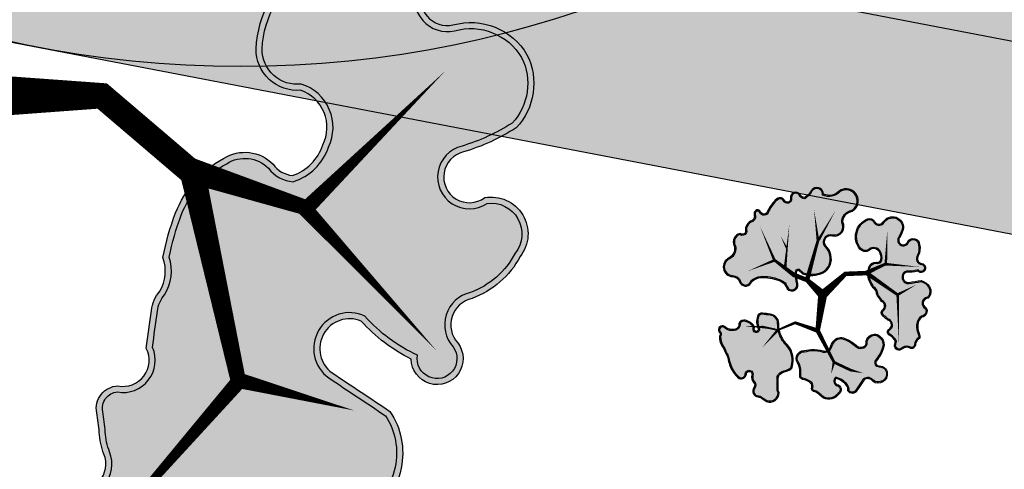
# Model space of a CAD drawing. Header units: metres. Extents: x 0 to 60282398, y -11592309 to 5708004.
# Tile 85 of 136: x 32353398 to 32353411, y 5707871 to 5707877. Entities that reach past the tile are written whole.
import ezdxf

# ---------------------------------------------------------------- set-up
doc = ezdxf.new("R2010")
doc.units = ezdxf.units.M
doc.header["$LTSCALE"] = 0.75
doc.layers.get('0').update_dxf_attribs({"linetype": 'CONTINUOUS'})
for name, color, linetype, transparency in [('10414944$0$PF-Krone', 33, 'CONTINUOUS', 0.7), ('10414944$0$PF-Krone_SOL', 70, 'CONTINUOUS', 0.7), ('10414944$0$ST-Baum', 7, 'CONTINUOUS', 0.7)]:
    doc.layers.add(name, color=color, linetype=linetype, transparency=transparency)
doc.layers.add('10414944$0$PF-Stamm', color=7, linetype='CONTINUOUS', true_color=0x5f5144, transparency=0.7)
doc.layers.add('10414946$0$_Hilfslayer', color=6, linetype='CONTINUOUS', plot=False)
doc.layers.add('10414946$0$ST-LIN-Fahrbahn', color=2, linetype='CONTINUOUS')
doc.layers.add('10414947$0$ST-Gehweg-Sol', color=7, linetype='CONTINUOUS', lineweight=0, true_color=0xffd7a8)
doc.layers.add('10414947$0$ST-Mischfläche-Sol', color=7, linetype='CONTINUOUS', lineweight=0, true_color=0x636466)

# ---------------------------------------------------------------- blocks, each defined once
blk = doc.blocks.new('10414947')
at = {"layer": '10414947$0$ST-Gehweg-Sol'}
h = blk.add_hatch(color=256, dxfattribs=at)
h.dxf.hatch_style = 1
edge = h.paths.add_edge_path()
edge.add_line((32353326.94786542, 5707891.89315543), (32353327.54628786, 5707895.295517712))
edge.add_arc((32353330.50064425, 5707894.776262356), 2.99964128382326, 79.14260479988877, 170.0315528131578, ccw=False)
edge.add_line((32353331.06567232, 5707897.72220722), (32353334.64425835, 5707897.036290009))
edge.add_arc((32353326.31572559, 5707853.584443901), 44.2428230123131, 71.06631226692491, 79.1495618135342, ccw=False)
edge.add_line((32353340.67135472, 5707895.433497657), (32353345.94806746, 5707893.623407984))
edge.add_line((32353345.94806746, 5707893.623407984), (32353344.97464648, 5707890.785723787))
edge.add_line((32353344.97464648, 5707890.785723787), (32353351.99459073, 5707888.377647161))
edge.add_arc((32353370.73040446, 5707942.995663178), 57.74217167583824, 251.0663101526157, 259.1496646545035)
edge.add_line((32353359.86077562, 5707886.285791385), (32353365.75261844, 5707885.156496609))
edge.add_line((32353365.75261844, 5707885.156496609), (32353366.31913871, 5707888.102520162))
edge.add_line((32353366.31913871, 5707888.102520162), (32353385.95839871, 5707884.32589083))
edge.add_line((32353385.95839871, 5707884.32589083), (32353385.39595022, 5707881.391441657))
edge.add_line((32353385.39595022, 5707881.391441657), (32353418.58932471, 5707875.029237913))
edge.add_arc((32353416.04651161, 5707861.762679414), 13.50805214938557, 70.35348560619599, 79.14966186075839, ccw=False)
edge.add_line((32353420.58813824, 5707874.484357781), (32353423.38531739, 5707873.485767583))
edge.add_line((32353423.38531739, 5707873.485767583), (32353423.21835602, 5707872.614684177))
edge.add_line((32353423.21835602, 5707872.614684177), (32353427.14684459, 5707871.8617071))
edge.add_line((32353427.14684459, 5707871.8617071), (32353427.80569918, 5707875.299133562))
edge.add_line((32353427.80569918, 5707875.299133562), (32353432.7166099, 5707874.357854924))
edge.add_line((32353432.7166099, 5707874.357854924), (32353432.05775512, 5707870.920428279))
edge.add_line((32353432.05775512, 5707870.920428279), (32353435.00412183, 5707870.355695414))
edge.add_line((32353435.00412183, 5707870.355695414), (32353435.66297649, 5707873.793122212))
edge.add_line((32353435.66297649, 5707873.793122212), (32353441.5557101, 5707872.663656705))
edge.add_line((32353441.5557101, 5707872.663656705), (32353440.89685525, 5707869.226229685))
edge.add_line((32353440.89685525, 5707869.226229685), (32353443.84322196, 5707868.661496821))
edge.add_line((32353443.84322196, 5707868.661496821), (32353444.50207683, 5707872.09892395))
edge.add_line((32353444.50207683, 5707872.09892395), (32353449.41141507, 5707871.156920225))
edge.add_line((32353449.41141507, 5707871.156920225), (32353448.75353378, 5707867.720332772))
edge.add_line((32353448.75353378, 5707867.720332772), (32353452.68202273, 5707866.967355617))
edge.add_line((32353452.68202273, 5707866.967355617), (32353453.42043919, 5707870.819877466))
edge.add_line((32353453.42043919, 5707870.819877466), (32353455.92464237, 5707870.730073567))
edge.add_arc((32353455.33310511, 5707854.234914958), 16.50576183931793, 79.14966167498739, 87.94618097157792, ccw=False)
edge.add_line((32353458.44021987, 5707870.445590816), (32353457.68781704, 5707866.506757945))
edge.add_line((32353457.68781704, 5707866.506757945), (32353478.31133564, 5707862.561504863))
edge.add_line((32353478.31133564, 5707862.561504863), (32353478.84102614, 5707865.325046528))
edge.add_line((32353478.84102614, 5707865.325046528), (32353499.61213671, 5707861.343886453))
edge.add_line((32353499.61213671, 5707861.343886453), (32353497.73579177, 5707858.394363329))
edge.add_line((32353497.73579177, 5707858.394363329), (32353485.10408572, 5707860.815458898))
edge.add_line((32353485.10408572, 5707860.815458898), (32353477.84119806, 5707860.108667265))
edge.add_line((32353477.84119806, 5707860.108667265), (32353455.04422125, 5707864.478184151))
edge.add_line((32353455.04422125, 5707864.478184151), (32353452.41027603, 5707864.194967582))
edge.add_arc((32353451.76881989, 5707870.160580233), 6.000000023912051, 259.114899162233, 276.13718397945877, ccw=False)
edge.add_line((32353450.63577935, 5707864.268533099), (32353426.58309589, 5707868.915150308))
edge.add_arc((32353428.8356773, 5707882.543942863), 13.81369282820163, 233.7633687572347, 260.6149382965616, ccw=False)
edge.add_line((32353420.67010695, 5707871.402059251), (32353420.02608017, 5707871.802277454))
edge.add_arc((32353416.85917622, 5707866.706130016), 5.999999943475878, 58.14190115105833, 79.14966186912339)
edge.add_line((32353417.98864169, 5707872.598863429), (32353361.35809834, 5707883.453290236))
edge.add_arc((32353372.65275341, 5707942.380625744), 60.00000086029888, 255.3241918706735, 259.1496617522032, ccw=False)
edge.add_line((32353357.45178231, 5707884.3381363), (32353338.56227617, 5707889.285181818))
edge.add_arc((32353326.31572565, 5707853.584444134), 37.74282277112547, 71.06631222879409, 79.14956172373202)
edge.add_line((32353333.42065967, 5707890.65249754), (32353326.94786542, 5707891.89315543))
at = {"layer": '10414947$0$ST-Mischfläche-Sol'}
h = blk.add_hatch(color=256, dxfattribs=at)
h.dxf.hatch_style = 1
h.paths.add_polyline_path([(32353389.12565738, 5707880.676565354), (32353389.596268, 5707883.131870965), (32353419.05993535, 5707877.484543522), (32353418.58932471, 5707875.029237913)])
at = {"layer": '10414947$0$ST-Gehweg-Sol', "flags": 128}
for points in [[(32353359.86077562, 5707886.285791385), (32353365.75261844, 5707885.156496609), (32353366.31913871, 5707888.102520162), (32353385.95839871, 5707884.32589083), (32353385.39595022, 5707881.391441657), (32353418.58932471, 5707875.029237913, -0.03839941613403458), (32353420.58813824, 5707874.484357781), (32353423.38531739, 5707873.485767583), (32353423.21835602, 5707872.614684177), (32353427.14684459, 5707871.8617071), (32353427.80569918, 5707875.299133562), (32353432.7166099, 5707874.357854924), (32353432.05775512, 5707870.920428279), (32353435.00412183, 5707870.355695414), (32353435.66297649, 5707873.793122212), (32353441.5557101, 5707872.663656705)], [(32353450.63577935, 5707864.268533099), (32353426.58309589, 5707868.915150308, -0.1177011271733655), (32353420.67010695, 5707871.402059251), (32353420.02608017, 5707871.802277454, 0.09192124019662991), (32353417.98864169, 5707872.598863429), (32353361.35809834, 5707883.453290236, -0.01669331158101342)]]:
    blk.add_lwpolyline(points, format="xyb", dxfattribs=at)
at = {"layer": '10414947$0$ST-Mischfläche-Sol', "flags": 128}
blk.add_lwpolyline([(32353389.12565738, 5707880.676565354), (32353389.596268, 5707883.131870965), (32353419.05993535, 5707877.484543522), (32353418.58932471, 5707875.029237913)], close=True, dxfattribs=at)
blk = doc.blocks.new('10414946')
at = {"layer": '10414946$0$_Hilfslayer'}
blk.add_circle((32353400.90325239, 5707890.128479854), 14, dxfattribs=at)
at = {"layer": '10414946$0$ST-LIN-Fahrbahn', "flags": 128}
for points in [[(32353326.94786542, 5707891.89315543), (32353333.42065967, 5707890.65249754, -0.03528446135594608), (32353338.56227617, 5707889.285181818), (32353357.45178231, 5707884.3381363, 0.01669331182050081), (32353361.35809834, 5707883.453290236), (32353417.98864169, 5707872.598863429, -0.09192123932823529), (32353420.02608017, 5707871.802277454), (32353420.67010695, 5707871.402059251, 0.09192123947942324), (32353427.46156856, 5707868.746772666), (32353437.38555667, 5707866.844633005)], [(32353344.97464648, 5707890.785723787), (32353351.99458987, 5707888.377647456, 0.03528492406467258), (32353359.86077562, 5707886.285791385), (32353418.58932471, 5707875.029237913, -0.03839941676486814), (32353420.58813824, 5707874.484357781), (32353423.38531739, 5707873.485767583)]]:
    blk.add_lwpolyline(points, format="xyb", dxfattribs=at)
blk = doc.blocks.new('10414944$0$PF-BAUM_12')
at = {"layer": '10414944$0$PF-Krone_SOL', "transparency": 33554457}
h = blk.add_hatch(color=256, dxfattribs=at)
h.dxf.hatch_style = 1
h.set_gradient(color1=(88, 186, 72), color2=(175, 217, 170), tint=1, name='INVSPHERICAL')
edge = h.paths.add_edge_path()
edge.add_arc((-1.275830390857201, 1.399382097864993), 0.5409778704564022, 250.2469540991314, 303.4279495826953)
edge.add_arc((-0.5984433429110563, 0.4187938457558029), 0.6510505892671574, 94.36910483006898, 125.6408546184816, ccw=False)
edge.add_arc((-0.587127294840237, 0.2706846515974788), 0.7995914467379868, 79.90603873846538, 94.36910483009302, ccw=False)
edge.add_arc((-0.4073649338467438, 1.280481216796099), 0.2260808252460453, 259.9060387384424, 345.036763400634)
edge.add_arc((3.355624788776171, 0.2747785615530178), 3.668983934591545, 162.1844054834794, 165.0367634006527, ccw=False)
edge.add_arc((-0.2456361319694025, 1.432098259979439), 0.1136697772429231, 342.1844054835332, 421.4180956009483)
edge.add_arc((-0.3771698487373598, 1.19066696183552), 0.3886064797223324, 61.41809560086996, 105.4179101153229)
edge.add_arc((-0.4936066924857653, 1.612872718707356), 0.04936068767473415, 76.8677145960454, 285.41791011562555, ccw=False)
edge.add_arc((-0.4341673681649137, 1.767018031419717), 0.1165230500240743, 245.5522695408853, 317.881899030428)
edge.add_arc((-0.4413423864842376, 1.854276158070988), 0.1900562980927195, 299.5067279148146, 335.7073154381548)
edge.add_arc((-0.3904004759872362, 1.888891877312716), 0.1663692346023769, 317.3095623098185, 366.5168461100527)
edge.add_arc((-0.3153293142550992, 1.913845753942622), 0.09042715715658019, 356.149970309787, 452.3298293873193)
edge.add_arc((-0.2836797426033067, 2.114347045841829), 0.115674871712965, 186.3954916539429, 252.218544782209, ccw=False)
edge.add_arc((-0.1459217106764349, 2.139917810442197), 0.2556222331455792, 124.29676579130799, 188.6524407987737, ccw=False)
edge.add_arc((-0.3624160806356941, 2.415849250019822), 0.09717537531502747, 318.212910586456, 468.939619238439)
edge.add_arc((-0.4454785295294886, 2.554862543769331), 0.06980565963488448, 219.6884793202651, 317.5680266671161, ccw=False)
edge.add_arc((-0.5986654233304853, 2.082493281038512), 0.439202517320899, 76.91022463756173, 116.5449462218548)
edge.add_arc((-1.495104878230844, 4.557210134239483), 2.19639944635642, 281.76109639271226, 288.5889336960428, ccw=False)
edge.add_arc((-1.011380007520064, 0.8577594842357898), 1.549581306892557, 91.33232178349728, 98.00209096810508)
edge.add_arc((-1.110200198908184, 1.690989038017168), 0.7109395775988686, 99.46380088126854, 131.7621549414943)
edge.add_arc((-1.477296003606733, 2.155428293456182), 0.1251505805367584, 148.2467478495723, 256.0758048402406)
edge.add_arc((-1.523772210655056, 1.967966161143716), 0.06798690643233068, -114.95558517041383, 76.07580484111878, ccw=False)
edge.add_arc((-1.636922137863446, 1.724823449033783), 0.2001945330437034, 65.04441483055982, 122.1083113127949)
edge.add_arc((-1.789896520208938, 1.968606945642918), 0.08761018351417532, 221.6313549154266, 302.10831131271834, ccw=False)
edge.add_arc((-1.960268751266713, 1.817176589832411), 0.1403324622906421, 41.63135491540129, 166.8647619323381)
edge.add_arc((-2.344888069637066, 1.951900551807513), 0.2684363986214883, 321.9494812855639, 337.47522959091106, ccw=False)
edge.add_line((-2.1335031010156, 1.78644815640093), (-2.24070044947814, 1.672145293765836))
edge.add_arc((-2.050168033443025, 1.55746642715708), 0.2223822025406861, 148.9568377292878, 261.8330409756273)
edge.add_arc((-2.014945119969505, 1.023902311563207), 0.3204793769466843, 78.77175414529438, 102.03339601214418, ccw=False)
edge.add_arc((0.8411733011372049, 15.41112581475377), 14.34749978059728, 258.7717541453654, 259.659480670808)
edge.add_arc((-1.756767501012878, 1.172825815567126), 0.1258717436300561, 30.356045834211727, 79.65948067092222, ccw=False)
edge.add_arc((-1.887098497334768, 1.096495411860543), 0.2769098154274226, -0.4934409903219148, 30.356045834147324, ccw=False)
edge.add_arc((-1.360198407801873, 1.091957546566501), 0.2500098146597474, 179.5065590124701, 221.3188039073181)
edge.add_line((-1.547967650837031, 0.9268890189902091), (-1.458662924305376, 0.8902364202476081))
edge = h.paths.add_edge_path()
edge.add_arc((-2.059481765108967, -1.084874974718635), 0.2169261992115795, 117.743017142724, 251.4279173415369, ccw=False)
edge.add_arc((-2.253533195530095, -0.7960594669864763), 0.1343037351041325, 313.8670810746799, 413.8728587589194)
edge.add_arc((-1.138115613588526, 0.5381594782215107), 1.605061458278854, 221.5239991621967, 229.7889853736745, ccw=False)
edge.add_arc((-2.284347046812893, -0.4136953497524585), 0.1251460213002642, 108.7980098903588, 243.7028881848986, ccw=False)
edge.add_arc((-2.265693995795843, -0.1709504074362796), 0.1375594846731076, 244.6114760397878, 299.8242441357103)
edge.add_arc((-2.492195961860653, 0.2241565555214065), 0.5929852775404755, 299.8242441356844, 314.8751988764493)
edge.add_arc((-2.363394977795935, 0.09479323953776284), 0.4104351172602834, 314.8751988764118, 336.5606790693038)
edge.add_arc((-2.060380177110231, -0.1191084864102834), 0.08929884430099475, 34.5470326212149, 142.2333231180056)
edge.add_arc((-2.250865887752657, -0.01744387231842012), 0.1287676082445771, 205.9400492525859, 338.60503773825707, ccw=False)
edge.add_arc((-1.108164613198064, 0.8263883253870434), 1.547287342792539, 211.5442282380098, 215.5748454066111, ccw=False)
edge.add_arc((-2.164689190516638, 0.135857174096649), 0.2878534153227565, 123.29343593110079, 204.4063149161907, ccw=False)
edge.add_arc((-2.467457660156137, 0.6266363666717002), 0.2890336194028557, 300.0552099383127, 335.4000582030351)
edge.add_arc((-2.130212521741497, 0.4722339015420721), 0.0818766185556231, 58.400233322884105, 155.4000582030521, ccw=False)
edge.add_arc((-2.045506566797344, 0.6099227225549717), 0.07978138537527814, 238.4002333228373, 306.4203699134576)
edge.add_arc((-2.216338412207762, 0.8414610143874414), 0.3675199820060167, 306.4203699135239, 341.4929146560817)
edge.add_arc((-1.788351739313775, 0.6981998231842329), 0.0838073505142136, 72.42881272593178, 161.4929146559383, ccw=False)
edge.add_arc((-1.597036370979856, 1.302356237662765), 0.5499169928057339, 252.4288127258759, 281.6379014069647)
edge.add_arc((-1.383265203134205, 0.6006349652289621), 0.1928224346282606, 8.247918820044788, 122.2309709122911, ccw=False)
edge.add_arc((1.431251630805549, 0.4423670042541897), 2.630268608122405, 175.9464692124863, 181.0703957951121)
edge.add_arc((-2.00401799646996, 0.487025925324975), 0.8109027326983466, 332.6061259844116, 353.35791097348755, ccw=False)
edge.add_arc((-1.169561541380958, 0.05459796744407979), 0.1289438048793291, 152.6061259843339, 239.8128226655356)
edge.add_arc((-1.570920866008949, -0.6353615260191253), 0.6692625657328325, 44.463168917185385, 59.81282266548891, ccw=False)
edge.add_arc((-1.241688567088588, -0.3122416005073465), 0.207959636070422, -40.16628795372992, 44.46316891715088, ccw=False)
edge.add_arc((-1.796536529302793, -0.0424845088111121), 0.8201163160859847, 308.5292996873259, 330.4961341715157, ccw=False)
edge.add_arc((-1.213439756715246, -0.8062843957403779), 0.1419798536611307, 120.5815233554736, 237.1739812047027)
edge.add_arc((-1.303262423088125, -1.129719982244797), 0.2045314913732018, -64.49100201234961, 86.39601769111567, ccw=False)
edge.add_arc((-1.343038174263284, -1.111542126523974), 0.2397159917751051, 240.4754072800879, 302.2335774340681, ccw=False)
edge.add_arc((-1.212496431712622, -0.7917876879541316), 0.5839379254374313, 226.3664527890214, 244.7951840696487, ccw=False)
edge.add_arc((-0.7205358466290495, -0.1507537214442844), 1.390051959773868, 222.9429445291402, 229.9249013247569, ccw=False)
edge.add_arc((-1.793739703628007, -1.149493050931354), 0.07597900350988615, 42.91905236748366, 173.4992252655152)
edge.add_arc((-2.057999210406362, -1.113256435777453), 0.1907810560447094, 248.2895516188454, 351.67143994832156, ccw=False)
edge = h.paths.add_edge_path()
edge.add_arc((1.205929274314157, -0.03808187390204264), 0.6648786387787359, 150.7733560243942, 194.5557528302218)
edge.add_arc((0.9110323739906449, -0.09418379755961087), 0.3658840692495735, 197.6598679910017, 276.7526309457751)
edge.add_arc((0.952501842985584, -0.04416556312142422), 0.413367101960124, 270.2151576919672, 305.5241216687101)
edge.add_arc((1.263719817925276, -0.5120154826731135), 0.1493904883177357, -27.722531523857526, 118.39088184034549, ccw=False)
edge.add_arc((1.610601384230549, -0.6627295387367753), 0.2294921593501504, 159.2734788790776, 288.7974055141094)
edge.add_arc((1.626703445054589, -1.144600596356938), 0.2708678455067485, -1.0830160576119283, 77.66915394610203, ccw=False)
edge.add_arc((2.168692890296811, -1.047722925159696), 0.2897181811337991, 200.6131926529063, 382.9337083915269)
edge.add_arc((2.707215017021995, -0.7256574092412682), 0.3428939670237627, 147.8226503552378, 217.5909619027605, ccw=False)
edge.add_arc((2.446820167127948, -0.3829052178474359), 0.16290167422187, 259.4479773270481, 409.1515361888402)
edge.add_arc((2.798913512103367, 0.06172643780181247), 0.4044681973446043, 199.717331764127, 232.6211177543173, ccw=False)
edge.add_arc((2.5485255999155, -0.1163427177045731), 0.1368451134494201, 103.25926930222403, 162.2981442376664, ccw=False)
edge.add_arc((2.458370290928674, 0.1298676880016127), 0.1273804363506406, 297.4751888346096, 447.5020763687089)
edge.add_arc((2.459664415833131, 0.3352758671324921), 0.07826466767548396, 98.81568539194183, 273.1183725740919, ccw=False)
edge.add_arc((2.400049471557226, 0.524655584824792), 0.1217398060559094, 293.0270260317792, 374.9290756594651)
edge.add_arc((2.024496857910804, 0.3265849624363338), 0.543938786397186, 24.94830871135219, 42.11834572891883)
edge.add_arc((1.777536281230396, 0.1571253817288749), 0.8417226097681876, 39.39936629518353, 55.74996385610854)
edge.add_arc((2.28871862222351, 0.9353909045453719), 0.09061071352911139, 104.71311163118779, 245.5829301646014, ccw=False)
edge.add_arc((2.245471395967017, 1.100085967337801), 0.0796678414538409, 284.7131116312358, 435.2868883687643)
edge.add_arc((2.178622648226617, 0.8455110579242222), 0.3428733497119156, 75.2868883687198, 90.15444429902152)
edge.add_arc((2.192026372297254, 1.29077250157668), 0.1033869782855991, 200.5438286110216, 262.03398358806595, ccw=False)
edge.add_arc((1.870840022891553, 1.232273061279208), 0.2254717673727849, 5.655231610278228, 92.28552345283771)
edge.add_arc((1.892300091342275, 1.532989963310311), 0.08133979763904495, 129.4673444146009, 248.01420052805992, ccw=False)
edge.add_arc((1.637745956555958, 1.592450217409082), 0.2028788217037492, 0.9413307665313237, 108.0270818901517)
edge.add_arc((1.551550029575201, 2.041084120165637), 0.2567838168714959, 198.8037610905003, 275.2310876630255, ccw=False)
edge.add_arc((1.081010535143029, 1.905345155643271), 0.2335470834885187, 13.10922937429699, 167.2287665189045)
edge.add_arc((0.667106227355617, 1.999163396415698), 0.1908567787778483, 279.3002843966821, 347.2287665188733, ccw=False)
edge.add_arc((0.7224061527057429, 1.661477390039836), 0.1513272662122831, 99.30028439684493, 228.8091673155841)
edge.add_arc((0.4651874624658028, 1.367563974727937), 0.2392448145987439, 21.174439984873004, 48.80916731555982, ccw=False)
edge.add_arc((0.3242069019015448, 1.312953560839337), 0.3904328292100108, -10.785665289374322, 21.17443998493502, ccw=False)
edge.add_arc((-0.3793027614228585, 1.446972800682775), 1.106594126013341, 325.74486024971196, 349.2143347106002, ccw=False)
edge.add_arc((0.3557932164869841, 0.9463672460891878), 0.217228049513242, 278.26632049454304, 325.74486024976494, ccw=False)
edge.add_arc((0.4080198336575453, 0.5868876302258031), 0.1460255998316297, 98.26632049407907, 271.6730814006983)
edge.add_arc((0.4513693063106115, -0.8972217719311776), 1.338716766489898, 79.76747323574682, 91.6730814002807, ccw=False)
edge.add_arc((0.6891909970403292, 0.3778839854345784), 0.04231861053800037, -16.432465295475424, 90.01007423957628, ccw=False)
edge.add_line((0.7297810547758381, 0.3659126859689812), (0.6256929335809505, 0.2865554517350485))
edge = h.paths.add_edge_path()
edge.add_arc((-1.555223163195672, -2.256860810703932), 0.1724464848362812, 12.61889715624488, 77.74548789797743)
edge.add_arc((-1.497699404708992, -1.992023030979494), 0.0985664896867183, 164.1816184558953, 257.7454878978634, ccw=False)
edge.add_arc((-1.721456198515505, -1.839061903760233), 0.1803346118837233, 315.6357971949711, 396.2246867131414)
edge.add_arc((-1.472164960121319, -1.696410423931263), 0.1099059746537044, 56.01674859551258, 199.1656324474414, ccw=False)
edge.add_arc((-1.356177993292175, -1.537461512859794), 0.08703497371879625, 231.184356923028, 306.6089972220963)
edge.add_arc((-1.496832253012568, -1.247567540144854), 0.4080502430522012, 298.157499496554, 320.4217660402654)
edge.add_arc((-1.11798689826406, -1.560733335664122), 0.08347454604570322, 20.653440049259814, 140.4217660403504, ccw=False)
edge.add_arc((-0.9321149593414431, -1.490670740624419), 0.1151636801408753, 200.653440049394, 324.1571524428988)
edge.add_arc((-0.5981400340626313, -1.731920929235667), 0.2968325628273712, 125.84330849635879, 144.1571524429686, ccw=False)
edge.add_arc((-1.130664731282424, -0.9947323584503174), 0.6125790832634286, 305.8433084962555, 313.7682870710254)
edge.add_arc((-0.6401686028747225, -1.506784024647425), 0.09649309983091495, 35.28302061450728, 133.7682870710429, ccw=False)
edge.add_arc((-0.4572847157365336, -1.411362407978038), 0.1114227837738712, 200.8652948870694, 329.8016618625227)
edge.add_arc((5.964283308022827, -14.91256498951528), 14.85870977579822, 114.5641547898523, 115.1946115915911, ccw=False)
edge.add_arc((-0.1457535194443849, -1.53409145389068), 0.1510899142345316, 81.99943588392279, 116.2838084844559, ccw=False)
edge.add_arc((-0.129520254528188, -1.215296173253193), 0.1692439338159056, 271.623806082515, 322.4572965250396)
edge.add_arc((0.4219089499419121, -2.358237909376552), 1.120399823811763, 101.73913672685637, 111.8636470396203, ccw=False)
edge.add_arc((0.2816683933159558, -1.70446625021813), 0.4517900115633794, 61.04925684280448, 101.19463553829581, ccw=False)
edge.add_arc((0.4292618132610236, -1.46198264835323), 0.1685760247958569, -13.329732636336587, 65.05412811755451, ccw=False)
edge.add_arc((0.7010017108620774, -1.543810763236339), 0.1159577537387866, 158.2536660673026, 207.0243362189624)
edge.add_arc((0.7266853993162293, -1.435719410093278), 0.2061208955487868, 231.262642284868, 284.3776458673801)
edge.add_arc((0.7593609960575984, -1.468039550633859), 0.1683652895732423, 276.3106959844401, 373.1888080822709)
edge.add_arc((1.062288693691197, -1.322645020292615), 0.175404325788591, 121.90959285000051, 217.5827224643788, ccw=False)
edge.add_arc((1.200896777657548, -1.578616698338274), 0.4662936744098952, 12.496320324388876, 119.7416173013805, ccw=False)
edge.add_arc((1.506231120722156, -1.497401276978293), 0.1511990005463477, -66.22516994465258, 7.478724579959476, ccw=False)
edge.add_arc((1.590651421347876, -1.74789974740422), 0.114559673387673, 101.819637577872, 224.4343109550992)
edge.add_arc((1.323807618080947, -2.03664429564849), 0.2788018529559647, -26.98815304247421, 48.416980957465, ccw=False)
edge.add_arc((1.336519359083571, -2.02291467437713), 0.2742964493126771, 258.990857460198, 329.2485978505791, ccw=False)
edge.add_arc((1.66179977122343, -1.475713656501), 0.899565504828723, 229.3858036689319, 245.17635397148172, ccw=False)
edge.add_arc((0.9994391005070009, -2.236995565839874), 0.1097420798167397, 45.60372013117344, 249.2447767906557)
edge.add_arc((0.8450705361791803, -2.446470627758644), 0.1573317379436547, -95.43504692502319, 42.77878194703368, ccw=False)
edge.add_arc((0.8006672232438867, -2.220340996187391), 0.3838892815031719, 232.7999714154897, 274.407434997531, ccw=False)
edge.add_arc((0.4866273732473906, -2.606367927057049), 0.1146907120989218, 44.40200116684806, 165.1103036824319)
edge.add_arc((0.2716337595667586, -2.538690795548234), 0.1109403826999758, 123.3851654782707, 339.8556773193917, ccw=False)
edge.add_arc((0.9022259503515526, -2.367494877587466), 0.6960862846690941, 164.2603500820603, 186.4803302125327, ccw=False)
edge.add_arc((0.1063747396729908, -2.200784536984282), 0.1277932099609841, 9.965197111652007, 176.719202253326)
edge.add_arc((-48.31590581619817, -1.449866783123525), 48.30042117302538, 358.76612727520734, 359.11787380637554, ccw=False)
edge.add_arc((-0.3151971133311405, -2.36688031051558), 0.3136623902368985, 290.4728574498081, 336.89978386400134, ccw=False)
edge.add_arc((-0.2908299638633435, -2.456150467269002), 0.221667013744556, 213.8839286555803, 292.643387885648, ccw=False)
edge.add_arc((-0.5921851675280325, -2.559347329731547), 0.1190918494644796, 350.1440179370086, 508.4433663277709)
edge.add_arc((-0.7458082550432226, -2.355904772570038), 0.1504419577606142, 180.1485714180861, 290.27907681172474, ccw=False)
edge.add_arc((-1.124075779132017, -2.47034283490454), 0.254777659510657, 26.59218980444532, 75.66559330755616)
edge.add_arc((-1.166043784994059, -2.634577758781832), 0.4242899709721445, 75.66559330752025, 104.334406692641)
edge.add_arc((-1.321724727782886, -2.025345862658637), 0.2045184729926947, 251.4046212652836, 284.3344066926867, ccw=False)
at = {"layer": '10414944$0$PF-Krone'}
for points in [[(-1.458662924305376, 0.8902364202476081, 0.236302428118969), (-0.9778122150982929, 0.9478932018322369, -0.1373019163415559), (-0.6480412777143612, 1.067952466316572, -0.0631909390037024), (-0.4469885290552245, 1.057899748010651, 0.3895355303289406), (-0.1889501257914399, 1.222107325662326, -0.0124464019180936), (-0.1374172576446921, 1.397320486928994, 0.3601882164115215), (-0.1912548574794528, 1.53191556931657, 0.1943794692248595), (-0.4804837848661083, 1.565288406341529, -1.286294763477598), (-0.4823919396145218, 1.660942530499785, 0.3265105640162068), (-0.3477347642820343, 1.688870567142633, 0.1592817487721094), (-0.2681144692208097, 1.776087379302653, 0.2180685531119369), (-0.2251062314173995, 1.907774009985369, 0.4461693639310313), (-0.3190053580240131, 2.00419816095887, -0.2953738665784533), (-0.3986347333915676, 2.101461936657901, -0.2884256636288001), (-0.2899595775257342, 2.351095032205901, 0.7723771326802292), (-0.3939564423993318, 2.507763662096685, -0.4550916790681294), (-0.4991959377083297, 2.510283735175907, 0.174684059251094), (-0.7949449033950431, 2.475396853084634, -0.029800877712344), (-1.047409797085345, 2.406921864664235, 0.0291105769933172), (-1.227096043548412, 2.392252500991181, 0.1418686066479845), (-1.583714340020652, 2.221290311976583, 0.5085862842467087), (-1.507411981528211, 2.033955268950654, -1.101217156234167), (-1.552456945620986, 1.906326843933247, 0.2542644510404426), (-1.743329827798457, 1.89439719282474, -0.3663288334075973), (-1.855379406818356, 1.910404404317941, 0.608209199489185), (-2.096929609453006, 1.849067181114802, -0.0678476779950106), (-2.1335031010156, 1.78644815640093, 2.948877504e-07), (-2.24070044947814, 1.672145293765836, 0.5366234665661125), (-2.081759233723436, 1.33733955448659, -0.1018480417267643), (-1.952542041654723, 1.338247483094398, 0.0038734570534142), (-1.734173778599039, 1.296653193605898, -0.2185080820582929), (-1.648152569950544, 1.236437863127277, -0.135425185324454), (-1.61019895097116, 1.094110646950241, 0.1844917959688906), (-1.547967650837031, 0.9268890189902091)], [(-1.449331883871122, 0.914521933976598, 0.2357563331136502), (-0.9925507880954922, 0.9693299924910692, -0.1371087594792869), (-0.650022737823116, 1.093886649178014, -0.0631909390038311), (-0.4424299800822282, 1.08350692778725, 0.3895355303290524), (-0.2140779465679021, 1.228823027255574, -0.0124464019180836), (-0.1621797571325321, 1.40527829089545, 0.3601882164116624), (-0.2036983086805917, 1.509075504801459, 0.1943794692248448), (-0.4735688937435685, 1.540214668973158, -1.313113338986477), (-0.4735688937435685, 1.685530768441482, 0.3457340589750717), (-0.3643422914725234, 1.709423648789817, 0.1727136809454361), (-0.2901245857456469, 1.790680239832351, 0.2305288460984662), (-0.2512488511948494, 1.907265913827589, 0.4756150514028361), (-0.3219321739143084, 1.977923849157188, -0.3044362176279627), (-0.4244230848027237, 2.098042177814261, -0.2845846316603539), (-0.3074946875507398, 2.370592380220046, 0.7260163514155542), (-0.3801521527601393, 2.484769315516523, -0.4020089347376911), (-0.5127773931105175, 2.486660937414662, 0.1708811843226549), (-0.7849081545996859, 2.45133185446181, -0.030277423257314), (-1.044448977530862, 2.380972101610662, 0.0294428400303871), (-1.223145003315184, 2.366542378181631, 0.1402723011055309), (-1.563430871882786, 2.204516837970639, 0.4972462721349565), (-1.501153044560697, 2.059200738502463, -1.101217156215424), (-1.563430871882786, 1.88274547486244, 0.2542644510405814), (-1.729505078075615, 1.872365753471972, -0.3663288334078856), (-1.874820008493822, 1.893125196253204, 0.6141498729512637), (-2.07203312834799, 1.841226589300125, -0.0708190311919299), (-2.113755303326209, 1.769482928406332, 2.948877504e-07), (-2.219780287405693, 1.656430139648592, 0.525075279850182), (-2.08241276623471, 1.363759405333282, -0.098299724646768), (-1.947477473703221, 1.363759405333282, 0.003873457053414), (-1.729505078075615, 1.322240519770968, -0.2185080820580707), (-1.625708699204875, 1.249582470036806, -0.1354251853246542), (-1.584190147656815, 1.093886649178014, 0.177651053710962), (-1.532291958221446, 0.9485705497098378)], [(0.6256929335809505, 0.2865554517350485, 0.1933951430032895), (0.5623908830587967, -0.2051804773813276, 0.3594936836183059), (0.9540541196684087, -0.4575297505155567, 0.1552950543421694), (1.192686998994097, -0.3805930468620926, -0.7407271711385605), (1.3959618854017, -0.5815104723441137, 0.6341537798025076), (1.684548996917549, -0.8799814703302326, -0.3578164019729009), (1.897522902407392, -1.149720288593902, 1.020458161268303), (2.435510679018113, -0.9348296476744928, -0.3141877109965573), (2.416988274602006, -0.5430520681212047, 0.7652739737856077), (2.55336774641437, -0.2596795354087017, -0.1445644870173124), (2.418159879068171, -0.07473305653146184, -0.2634594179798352), (2.517139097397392, 0.01685440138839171, 0.767513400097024), (2.46392193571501, 0.2571270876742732, -0.9514777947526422), (2.447669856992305, 0.4126159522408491, 0.3733976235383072), (2.517680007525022, 0.5560185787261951, 0.0750589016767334), (2.427969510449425, 0.6913852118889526, 0.0714642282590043), (2.251262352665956, 0.8528843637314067, -0.7058787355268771), (2.265705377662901, 1.023030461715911, 0.7713123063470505), (2.265705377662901, 1.17714147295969, 0.0649631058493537), (2.177698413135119, 1.188383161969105, -0.2749303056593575), (2.095214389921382, 1.254491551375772, 0.397090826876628), (1.861848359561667, 1.457565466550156, -0.5689269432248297), (1.840597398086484, 1.595783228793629, 0.5045108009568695), (1.574961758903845, 1.785369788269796, -0.3464145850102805), (1.308471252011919, 1.958315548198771, 0.7962878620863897), (0.8532412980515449, 1.956972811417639, -0.3053894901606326), (0.6979503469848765, 1.810815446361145, 0.634061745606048), (0.6227466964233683, 1.547600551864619, -0.1211670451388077), (0.6882796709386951, 1.453981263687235, -0.1403633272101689), (0.7077423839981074, 1.239889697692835, -0.1027643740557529), (0.5353407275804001, 0.8240941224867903, -0.2101796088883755), (0.387025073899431, 0.7313960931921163, 0.9440570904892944), (0.4122832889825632, 0.4409242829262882, -0.0519947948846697), (0.6891835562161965, 0.4202025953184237, -0.5009948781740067), (0.7297810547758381, 0.3659126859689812)], [(0.6458003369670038, 0.2691786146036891, 0.1909371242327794), (0.5873875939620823, -0.1979556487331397, 0.3601447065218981), (0.9524675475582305, -0.4315228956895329, 0.1572908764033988), (1.178817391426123, -0.3585331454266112, -0.7407515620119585), (1.419770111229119, -0.5921001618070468, 0.643471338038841), (1.682627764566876, -0.853037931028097, -0.3601132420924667), (1.923580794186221, -1.144996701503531, 1.00517388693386), (2.412787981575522, -0.9479245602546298, -0.3257591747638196), (2.405486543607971, -0.5134078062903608, 0.8127912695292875), (2.536915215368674, -0.2798407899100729, -0.1491183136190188), (2.390883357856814, -0.07546930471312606, -0.2723945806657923), (2.507708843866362, 0.04131420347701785, 0.7518353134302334), (2.463899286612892, 0.2310874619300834, -0.9284231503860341), (2.440071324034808, 0.4376929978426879, 0.3586234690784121), (2.493083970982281, 0.5472126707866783, 0.0741969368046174), (2.4082640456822, 0.6743970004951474, 0.0710150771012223), (2.238340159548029, 0.8302132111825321, -0.6982143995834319), (2.259099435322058, 1.04818736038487, 0.7713123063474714), (2.259099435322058, 1.151984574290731, 0.06631508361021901), (2.176062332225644, 1.162364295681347, -0.2867628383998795), (2.069612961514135, 1.248838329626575, 0.4089344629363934), (1.857866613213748, 1.431312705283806, -0.5457838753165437), (1.814057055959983, 1.606487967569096, 0.4897034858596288), (1.580405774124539, 1.759766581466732, -0.3508266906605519), (1.283413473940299, 1.951223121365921, 0.7987006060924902), (0.8786075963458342, 1.951223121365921, -0.305389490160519), (0.7021537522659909, 1.785147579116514, 0.6340617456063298), (0.6398759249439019, 1.567173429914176, -0.1211670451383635), (0.7125333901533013, 1.463376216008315, -0.140363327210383), (0.7332926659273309, 1.235022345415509, -0.1027643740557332), (0.5568388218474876, 0.8094537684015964, -0.2101796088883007), (0.3907646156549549, 0.7056565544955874, 0.9440570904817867), (0.4115238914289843, 0.4669229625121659, -0.0516159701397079), (0.691774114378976, 0.4461635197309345, -0.5326730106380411), (0.7514467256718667, 0.3497238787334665)], [(-2.128572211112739, -1.290504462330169, -0.6599101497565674), (-2.160462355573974, -0.8928856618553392, 0.4663383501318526), (-2.174350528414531, -0.6875809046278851, -0.0360784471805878), (-2.339789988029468, -0.5258898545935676, -0.6675784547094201), (-2.324673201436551, -0.295224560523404, 0.2456826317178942), (-2.19728000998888, -0.2902908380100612, 0.0657667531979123), (-2.073806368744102, -0.1960596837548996, 0.0949041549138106), (-1.986828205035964, -0.0684686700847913, 0.5078024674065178), (-2.130971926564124, -0.06441764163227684, -0.6535406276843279), (-2.366660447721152, -0.07377074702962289, -0.0175886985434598), (-2.426819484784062, 0.01691476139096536, -0.3694791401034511), (-2.322699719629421, 0.3764652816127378, 0.1554554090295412), (-2.20465773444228, 0.5063174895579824, -0.4504662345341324), (-2.087310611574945, 0.541970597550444, 0.3058267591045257), (-1.998139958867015, 0.5457240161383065, 0.1542387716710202), (-1.86782494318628, 0.72480211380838, -0.4094373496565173), (-1.763051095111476, 0.7780969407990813, 0.1281432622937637), (-1.48610388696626, 0.7637444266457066, -0.5428599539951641), (-1.192437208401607, 0.6282966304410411, 0.0223610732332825), (-1.198557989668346, 0.3932313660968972, -0.0907950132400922), (-1.284046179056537, 0.1139256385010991, 0.4000053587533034), (-1.234397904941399, -0.05685942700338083, -0.06707582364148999), (-1.093267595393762, -0.1665761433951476, -0.3870185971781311), (-1.082770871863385, -0.4463772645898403, -0.0961429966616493), (-1.285673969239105, -0.6840530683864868, 0.5576932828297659), (-1.29040559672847, -0.9255929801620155, -0.7734945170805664), (-1.215180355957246, -1.314313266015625, -0.2761885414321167), (-1.461169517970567, -1.320129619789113, -0.0805842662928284), (-1.615438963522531, -1.214423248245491, -0.0304739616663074), (-1.738099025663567, -1.097754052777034, 0.6406349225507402), (-1.869230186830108, -1.140890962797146, -0.4843983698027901)], [(-2.227215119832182, -1.171771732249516, -0.3770349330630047), (-2.141779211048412, -0.9110006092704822, 0.4627582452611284), (-2.158232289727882, -0.6671480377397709, -0.0367926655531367), (-2.323881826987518, -0.504607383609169, -0.6506715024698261), (-2.325133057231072, -0.3233377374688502, 0.2268853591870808), (-2.1843442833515, -0.3128557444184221, 0.0657667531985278), (-2.055454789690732, -0.2144913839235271, 0.102669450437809), (-1.957814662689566, -0.06641701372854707, 0.5607344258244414), (-2.154037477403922, -0.05184492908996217, -0.6723522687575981), (-2.34416146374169, -0.06051485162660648, -0.0176961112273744), (-2.403786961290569, 0.02911284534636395, -0.3669931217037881), (-2.309008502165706, 0.3543383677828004, 0.1548309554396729), (-2.181008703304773, 0.4954901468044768, -0.4504662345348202), (-2.100939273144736, 0.519817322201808, 0.3058267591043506), (-1.982697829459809, 0.5247944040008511, 0.1542387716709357), (-1.843160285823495, 0.7165460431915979, -0.4094373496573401), (-1.770903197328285, 0.7533007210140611, 0.1303299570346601), (-1.476008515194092, 0.7392897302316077, -0.5463726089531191), (-1.218586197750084, 0.6272299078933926, 0.0219199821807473), (-1.22459572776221, 0.3945170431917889, -0.0902379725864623), (-1.307139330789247, 0.1258928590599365, 0.4000053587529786), (-1.247476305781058, -0.07934194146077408, -0.0670758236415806), (-1.111830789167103, -0.1847947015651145, -0.3907620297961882), (-1.104185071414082, -0.4313992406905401, -0.0963887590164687), (-1.30053448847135, -0.6626354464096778, 0.5682633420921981), (-1.298295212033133, -0.9512673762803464, -0.7910607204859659), (-1.227756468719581, -1.291487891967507, -0.2793394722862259), (-1.44918974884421, -1.297020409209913, -0.0813963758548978), (-1.598071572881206, -1.195043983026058, -0.030818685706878), (-1.719784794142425, -1.079253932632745, 0.674461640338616), (-1.887962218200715, -1.140040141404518, -0.7642199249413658)], [(-1.386942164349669, -2.219187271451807, 0.2920727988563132), (-1.518620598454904, -2.088343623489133, -0.4325514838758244), (-1.592533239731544, -1.965154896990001, 0.3668828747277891), (-1.575979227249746, -1.732492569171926, -0.7208837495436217), (-1.41073295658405, -1.605276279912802, 0.3415219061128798), (-1.304274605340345, -1.607326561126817, 0.097452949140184), (-1.182325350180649, -1.507549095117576, -0.5760032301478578), (-1.039877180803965, -1.531290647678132, 0.5979171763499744), (-0.8387602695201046, -1.558106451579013, -0.0800797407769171), (-0.7719564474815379, -1.491302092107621, 0.0345930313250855), (-0.70691708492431, -1.437102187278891, -0.458285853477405), (-0.5614004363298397, -1.4510480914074, 0.6305648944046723), (-0.3609831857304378, -1.467407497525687, -0.0027508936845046), (-0.2126588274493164, -1.398622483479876, -0.1507197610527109), (-0.1247243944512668, -1.384472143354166, 0.2255132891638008), (0.004673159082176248, -1.31842539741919, -0.0442052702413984), (0.1939567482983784, -1.26127229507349, -0.17698111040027), (0.5003607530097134, -1.309133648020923, -0.356004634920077), (0.5932962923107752, -1.500848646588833, 0.2160736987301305), (0.5977049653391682, -1.596498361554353, 0.2359984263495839), (0.7778676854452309, -1.635384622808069, 0.4498275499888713), (0.9232853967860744, -1.429625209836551, -0.443520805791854), (0.9695733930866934, -1.1737472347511, -0.5053844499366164), (1.656143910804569, -1.477721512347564, -0.3331592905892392), (1.567185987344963, -1.635769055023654, 0.5926633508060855), (1.508849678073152, -1.828101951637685, -0.3414268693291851), (1.572248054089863, -2.163166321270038, -0.3165356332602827), (1.284138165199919, -2.292163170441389, -0.069008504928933), (1.076216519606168, -2.158582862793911, 1.230950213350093), (0.9605491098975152, -2.339615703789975, -0.6886555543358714), (0.8301685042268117, -2.603095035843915, -0.1835680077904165), (0.5685679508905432, -2.526120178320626, 0.5814783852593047), (0.3757877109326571, -2.576897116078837, -1.382341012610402), (0.21058719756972, -2.446056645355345, -0.0972578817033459), (0.2322399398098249, -2.178669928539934, 0.8906075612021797), (-0.02120902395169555, -2.193471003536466, -0.0015347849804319), (-0.02668416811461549, -2.489942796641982, -0.2053929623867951), (-0.2054894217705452, -2.660731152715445, -0.357852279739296), (-0.474850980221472, -2.579732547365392, 0.8265324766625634), (-0.6936661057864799, -2.49702167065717, -0.5212910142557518), (-0.8962497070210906, -2.356294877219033, 0.2174566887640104), (-1.060997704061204, -2.223497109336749, 0.1257478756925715), (-1.27108986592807, -2.223497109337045, -0.1446803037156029)], [(-1.365577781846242, -2.198384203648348, 0.2707968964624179), (-1.513099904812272, -2.06292650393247, -0.4325514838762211), (-1.567508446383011, -1.972244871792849, 0.3547366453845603), (-1.555338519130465, -1.728500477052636, -0.649807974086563), (-1.424049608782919, -1.622575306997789, 0.3596155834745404), (-1.292000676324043, -1.630258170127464, 0.0974529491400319), (-1.162278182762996, -1.524120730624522, -0.5760032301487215), (-1.06421532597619, -1.540464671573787, 0.597917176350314), (-0.8176760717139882, -1.573336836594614, -0.0800797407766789), (-0.7567258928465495, -1.512386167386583, 0.0345930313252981), (-0.6889249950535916, -1.455884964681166, -0.4460569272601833), (-0.5843328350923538, -1.463769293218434, 0.599943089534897), (-0.3429985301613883, -1.48769309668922, -0.0026290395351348), (-0.2014746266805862, -1.422108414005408, -0.1555896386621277), (-0.1263578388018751, -1.410524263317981, 0.2187646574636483), (0.0206808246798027, -1.340050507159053, -0.0426197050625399), (0.1991265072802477, -1.28676342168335, -0.1774726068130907), (0.4885873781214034, -1.332346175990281, -0.3543214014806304), (0.5683774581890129, -1.493159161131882, 0.2227057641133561), (0.5772181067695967, -1.613326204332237, 0.2401277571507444), (0.7825593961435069, -1.661025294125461, 0.4563453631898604), (0.9471374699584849, -1.417823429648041, -0.4529994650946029), (0.9829150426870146, -1.196080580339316, -0.5041860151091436), (1.630494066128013, -1.482200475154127, -0.3252825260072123), (1.558938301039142, -1.610954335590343, 0.5878249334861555), (1.490960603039, -1.847003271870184, -0.3414060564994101), (1.549457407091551, -2.150600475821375, -0.3121639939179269), (1.292148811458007, -2.267204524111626, -0.0678541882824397), (1.09376060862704, -2.139363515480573, 1.196239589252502), (0.9451168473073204, -2.361404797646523, -0.6793377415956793), (0.8304648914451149, -2.576977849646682, -0.1839465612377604), (0.5857126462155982, -2.506474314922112, 0.5734848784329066), (0.3510000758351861, -2.56892648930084, -1.514782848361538), (0.2386263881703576, -2.460436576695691, -0.1059454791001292), (0.2588140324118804, -2.1803488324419, 0.9106962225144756), (-0.04720771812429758, -2.19255139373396, -0.0015108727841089), (-0.05257756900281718, -2.484247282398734, -0.2013899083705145), (-0.2150528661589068, -2.636537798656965, -0.3448161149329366), (-0.447731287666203, -2.573042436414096, 0.767088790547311), (-0.7103878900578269, -2.475189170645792, -0.5150631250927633), (-0.8701251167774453, -2.35054867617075, 0.2235782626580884), (-1.05455818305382, -2.198297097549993, 0.1257478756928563), (-1.277529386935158, -2.198297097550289, -0.1252454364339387)]]:
    blk.add_lwpolyline(points, format="xyb", close=True, dxfattribs=at)
at = {"layer": '10414944$0$PF-Stamm'}
for points in [[(0.04563796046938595, -0.1010697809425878, 0.2167480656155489, 0.1083740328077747, 0), (-0.7801243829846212, 0.1666490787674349, 0.1083740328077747, 0.06502441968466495, 0), (-0.4990996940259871, 0.66531309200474, 0.06502441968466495, 0.0433496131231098, 0), (-0.5990764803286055, 1.107644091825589, 0.0433496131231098, 0.0433496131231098, 0), (-0.4752625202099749, 1.405143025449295, 0.06502441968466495, 1.976742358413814e-14, 0), (-0.3708803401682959, 1.868965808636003, 0, 0, 0)], [(0.04563796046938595, -0.1010697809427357, 0.2167480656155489, 0.1083740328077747, 0), (0.4579577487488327, 0.2037355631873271, 0.1083740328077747, 0.1083740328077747, 0), (0.635246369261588, 0.4942200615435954, 0.1083740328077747, 0.06502441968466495, 0), (1.062144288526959, 0.8906492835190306, 0.06502441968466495, 0, 0), (0.9168618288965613, 1.581651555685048, 0, 0, 0)], [(-0.5990764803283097, 1.107644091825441, 0.06502441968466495, 0, 0), (-0.9411170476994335, 1.541027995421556, 0, 0, 0)], [(1.073358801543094, 0.8980643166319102, 0.06502441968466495, 0, 0), (1.93821991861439, 1.100220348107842, 0, 0, 0)], [(0.8405478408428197, 0.6848686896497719, 0.06571975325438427, 0.06502441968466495, 0), (0.8407648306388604, 0.6755265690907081, 0.06502441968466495, 0, 0), (1.84986592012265, 0.3936412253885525, 0, 0, 0)], [(1.291467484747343, 0.5526215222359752, 0.04551709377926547, 1.248468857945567e-14, 0), (1.60954243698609, 0.6515425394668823, 0, 0, 0)], [(0.4765872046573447, 0.1999360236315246, 0.1083740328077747, 0.06502441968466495, 0), (1.349579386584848, -0.2157637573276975, 0.06502441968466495, 0, 0), (2.103155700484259, -0.2532561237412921, 0, 0, 0)], [(-0.7801243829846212, 0.1666490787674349, 0.1083740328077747, 0.06502441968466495, 0), (-1.590640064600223, -0.0880399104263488, 0.06502441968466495, 0, 0), (-1.860806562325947, 0.02902439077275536, 0, 0, 0)], [(0.04563796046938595, -0.1010697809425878, 0.2167480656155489, 0.1083740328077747, 0), (0.4457675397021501, -0.7261262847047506, 0.1083740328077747, 0.1083740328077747, 0), (0.379222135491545, -1.20937656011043, 0.1083740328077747, 0.06502441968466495, 0), (0.5138973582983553, -1.72273095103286, 0.06502441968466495, 2.236840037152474e-14, 0), (1.326701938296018, -1.906524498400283, 0, 0, 0)], [(-1.585548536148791, -0.07450252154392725, 0.06502441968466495, 0.06502441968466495, 0), (-1.849138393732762, -0.4466609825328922, 0.06502441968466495, 0, 0), (-1.978642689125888, -0.7430559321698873, 0, 0, 0)], [(1.355109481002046, -0.2292841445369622, 0.06502441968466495, 0, 0), (1.98458972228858, -0.7586984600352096, 0, 0, 0), (1.998481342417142, -0.7574120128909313, 0, 0, 0)], [(0.379222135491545, -1.22838968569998, 0.1083740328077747, 0.06502441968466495, 0), (-0.2688033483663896, -1.876420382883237, 0.06502441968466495, 0, 0), (-1.498308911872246, -1.692626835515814, 0, 0, 0)], [(0.5085500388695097, -1.712404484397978, 0.06502441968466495, 0, 0), (0.2969964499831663, -2.525726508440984, 0, 0, 0)], [(-0.2592968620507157, -1.885926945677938, 0.06502441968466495, 0, 0), (-0.1056086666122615, -2.359670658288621, 0, 0, 0), (-0.2688033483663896, -2.65120525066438, 0, 0, 0)]]:
    blk.add_lwpolyline(points, format="xyseb", dxfattribs=at)
blk = doc.blocks.new('10414944')
at = {"layer": '10414944$0$ST-Baum'}
for p, xscale, yscale, zscale, rotation in [((32353426.12669735, 5707873.69237542), 4.582792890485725, 4.582792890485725, 1.909497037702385, 110), ((32353396.43998573, 5707875.792173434), 3.090444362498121, 3.090444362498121, 1.287685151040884, 57.40868327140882), ((32353408.54550301, 5707873.081578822), 0.55, 0.55, 1.238086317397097, 100)]:
    blk.add_blockref('10414944$0$PF-BAUM_12', p, dxfattribs=dict(at, xscale=xscale, yscale=yscale, zscale=zscale, rotation=rotation))

msp = doc.modelspace()

# ---------------------------------------------------------------- block references
for name in ['10414944', '10414947']:
    msp.add_blockref(name, (0, 0))

# ---------------------------------------------------------------- next in the draw order: block references
msp.add_blockref('10414946', (0, 0))

doc.saveas('drawing.dxf')
